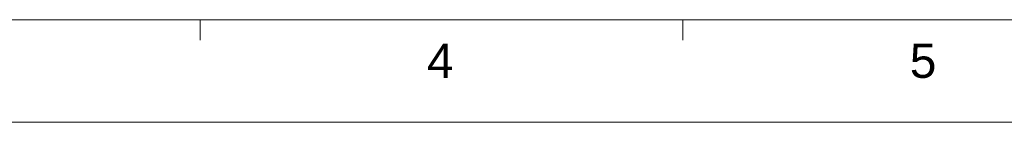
# Model space of a CAD drawing. Extents: x 758 to 1649, y -76 to 554.
# Tile 5 of 20: x 1058 to 1274, y -76 to -54. Entities that reach past the tile are written whole.
import ezdxf
from ezdxf.enums import TextEntityAlignment as Align

# ---------------------------------------------------------------- set-up
doc = ezdxf.new("R2010")
doc.units = 0
doc.header["$LTSCALE"] = 2
doc.header["$MEASUREMENT"] = 0
doc.layers.get('0').update_dxf_attribs({"linetype": 'CONTINUOUS'})
doc.styles.add('TEXTSTYLE_1', font='ARIAL.TTF')

msp = doc.modelspace()

# ---------------------------------------------------------------- linework, layer by layer
at = {"linetype": 'Continuous', "lineweight": 5}
for p, q in [((780.611, -53.889), (1626.611, -53.889)), ((1097.861, -53.889), (1097.861, -58.389)), ((1203.611, -53.889), (1203.611, -58.389)), ((758.111, -76.389), (1649.111, -76.389))]:
    msp.add_line(p, q, dxfattribs=at)

# ---------------------------------------------------------------- texts
at = {"linetype": 'Continuous', "lineweight": 5, "style": 'TEXTSTYLE_1'}
for s, p in [('4', (1150.455, -66.646)), ('5', (1256.205, -66.646))]:
    msp.add_text(s, height=7.5, dxfattribs=at).set_placement(p, align=Align.CENTER)

doc.saveas('drawing.dxf')
